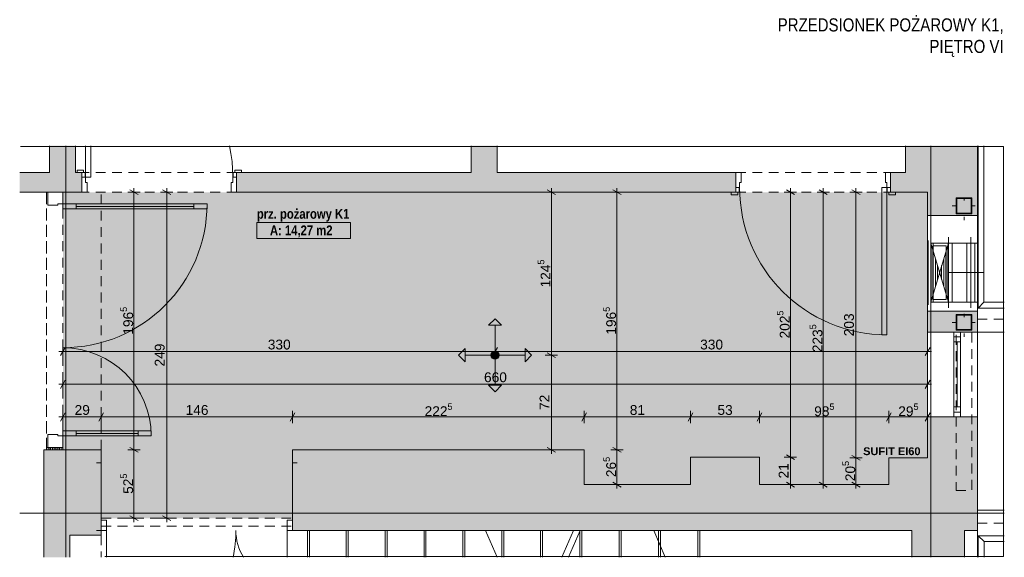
# Paper-space layout 'A-56 UKŁAD SUFITÓW PODWIESZONYCH' of a CAD drawing. Header units: millimetres. Extents: x 0 to 800, y 0 to 594.
# Tile 18 of 27: x 535 to 685, y 187 to 269. Entities that reach past the tile are written whole.
import ezdxf
from ezdxf.xclip import XClip

# ---------------------------------------------------------------- set-up
doc = ezdxf.new("R2010")
doc.units = ezdxf.units.MM
doc.header["$MEASUREMENT"] = 0
doc.header["$XCLIPFRAME"] = 0
for name, pattern in [('DASHDOT', [254, 127, -63.5, 0, -63.5]), ('DASHDOTX2', [1000, 500, -250, 0, -250]), ('DOT2', [3, 0.5, -2.5]), ('GESTRICHELT2', [93.75, 62.5, -31.25]), ('Przer. długie kreski', [2.5, 1.5, -1]), ('PRZERYWANA_DU_A', [550, 350, -200])]:
    doc.linetypes.add(name, pattern=pattern)
for name, color, linetype in [('A_konstrukcja stalowa', 7, 'Continuous'), ('A_sufity projektowane', 7, 'Continuous'), ('A_ściany', 7, 'Continuous'), ('A_ściany proj', 7, 'Continuous'), ('Nowe_A_strefy', 7, 'Continuous'), ('Nowe_A_sufity projektowane opisy', 7, 'Continuous')]:
    doc.layers.add(name, color=color, linetype=linetype)
for name, color, linetype, lineweight, true_color in [('A_konstrukcja stalowa_Nr_pióra__10', 7, 'Continuous', 13, 0x4b4b4b), ('A_konstrukcja_Nr_pióra__10', 7, 'Continuous', 13, 0x4b4b4b), ('A_osie_Nr_pióra__16', 7, 'Continuous', 5, 0x0f0f0f), ('A_sanitarne_Nr_pióra__6', 7, 'Continuous', 13, 0xa9a9a9), ('A_schody_Nr_pióra__10', 7, 'Continuous', 13, 0x4b4b4b), ('A_schody_Nr_pióra__4', 7, 'Continuous', 18, 0x4b4b4b), ('A_sufity projektowane opisy_Nr_pióra__19', 7, 'Continuous', 5, 0x191919), ('A_sufity projektowane opisy_Nr_pióra__8', 7, 'Continuous', 13, 0x4c4c4c), ('A_ściany proj_Nr_pióra__21', 7, 'Continuous', 5, 0xb0b0b0), ('A_ściany_Nr_pióra__10', 7, 'Continuous', 13, 0x4b4b4b), ('A_ściany_Nr_pióra__19', 7, 'Continuous', 5, 0x191919), ('Nowe_A_sufity projektowane opisy_Nr_pióra__19', 7, 'Continuous', 5, 0x191919), ('Okna Archicada_Nr_pióra__19', 7, 'Continuous', 5, 0x191919)]:
    doc.layers.add(name, color=color, linetype=linetype, lineweight=lineweight, true_color=true_color)
for name, color, linetype, lineweight in [('A_opis_Nr_pióra__1', 7, 'Continuous', 20), ('A_strefy_Nr_pióra__1', 7, 'Continuous', 20), ('A_sufity projektowane wymiary_Nr_pióra__1', 7, 'Continuous', 20), ('A_sufity projektowane wymiary_Nr_pióra__2', 8, 'Continuous', 13), ('A_ściany proj_Nr_pióra__1', 7, 'Continuous', 20), ('A_ściany_Nr_pióra__1', 7, 'Continuous', 20), ('Drzwi Archicad_Nr_pióra__1', 7, 'Continuous', 20), ('Drzwi Archicad_Nr_pióra__3', 252, 'Continuous', 13)]:
    doc.layers.add(name, color=color, linetype=linetype, lineweight=lineweight)
doc.styles.add('STYL_AUTOMATYCZNY_1', font='arial.ttf')
doc.styles.add('STYL_AUTOMATYCZNY_2', font='ARIALN.TTF')
doc.styles.add('STYL_AUTOMATYCZNY_3', font='arial.ttf')
doc.styles.add('STYL_AUTOMATYCZNY_4', font='arial.ttf')
doc.styles.add('STYL_AUTOMATYCZNY_5', font='ARIALN.TTF')
pattern_1 = [(0, (-3536.6302, -696.5213), (0, 1), [0, -1])]

# ---------------------------------------------------------------- blocks, each defined once
blk = doc.blocks.new('Rysunek_15_15', base_point=(-3536.63, -696.52))
at = {"layer": 'A_konstrukcja stalowa', "linetype": 'Continuous', "lineweight": 0, "true_color": 0x252525}
h = blk.add_hatch(color=250, dxfattribs=at)
h.paths.add_polyline_path([(677.85, 239.41), (680.25, 239.41), (680.25, 241.81), (677.85, 241.81)])
h.paths.add_polyline_path([(677.95, 239.51), (677.95, 241.71), (680.15, 241.71), (680.15, 239.51)], flags=0)
h = blk.add_hatch(color=250, dxfattribs=at)
h.paths.add_polyline_path([(677.85, 221.61), (680.25, 221.61), (680.25, 224.01), (677.85, 224.01)])
h.paths.add_polyline_path([(677.95, 221.71), (677.95, 223.91), (680.15, 223.91), (680.15, 221.71)], flags=0)
at = {"layer": 'A_sufity projektowane', "linetype": 'Continuous', "lineweight": 0, "true_color": 0x4b4b4b}
h = blk.add_hatch(dxfattribs=at)
h.set_pattern_fill('do_wyburzenia_000f', color=251, style=0, pattern_type=2)
h.set_pattern_definition([(0, (604.728, 215.393), (0, 0.75), [0, -0.75])])
h.paths.add_polyline_path([(541.5, 203.35), (547.34, 203.35), (547.34, 192.89), (576.54, 192.89), (576.54, 203.35), (621.06, 203.35), (621.06, 198.01), (637.28, 198.01), (637.28, 202.21), (647.84, 202.21), (647.84, 198.01), (667.56, 198.01), (667.56, 202.11), (673.5, 202.11), (673.5, 242.69), (541.5, 242.69)])
at = {"layer": 'A_ściany', "linetype": 'Continuous', "lineweight": 0, "true_color": 0x000000}
for points in [[(539.43, 245.69), (543.42, 245.69), (543.42, 249.79), (539.43, 249.79)], [(603.8, 245.69), (607.79, 245.69), (607.79, 249.79), (603.8, 249.79)], [(670.1, 249.79), (670.1, 242.69), (681.1, 242.69), (681.1, 249.79)], [(544.4, 245.69), (534.9, 245.69), (534.9, 242.69), (544.4, 242.69)], [(568, 242.69), (644.24, 242.69), (644.24, 245.69), (568, 245.69)], [(667.84, 245.69), (667.84, 242.69), (670.1, 242.69), (670.1, 245.69)], [(681.1, 242.69), (673.5, 242.69), (673.5, 239.11), (678.5, 239.11), (681.1, 239.11)], [(673.5, 221.31), (681.1, 221.31), (681.1, 224.51), (678.5, 224.51), (673.5, 224.51)], [(673.5, 202.11), (681.1, 191.01), (681.1, 208.39), (673.5, 208.39)], [(547.34, 203.35), (538.56, 203.35), (542.56, 190.29), (547.34, 190.29)], [(542.56, 190.29), (538.56, 203.35), (538.56, 186.91), (542.56, 186.91)], [(621.06, 203.35), (576.54, 203.35), (576.54, 191.01), (621.06, 191.01)], [(647.84, 202.21), (637.28, 202.21), (637.28, 191.01), (647.84, 191.01)], [(673.5, 202.11), (667.56, 202.11), (667.56, 191.01), (681.1, 191.01)], [(637.28, 198.01), (621.06, 198.01), (621.06, 191.01), (637.28, 191.01)], [(667.56, 198.01), (647.84, 198.01), (647.84, 191.01), (667.56, 191.01)], [(671.06, 191.01), (671.06, 186.91), (679.1, 186.91), (679.1, 191.01)]]:
    blk.add_hatch(color=18, dxfattribs=at).paths.add_polyline_path(points)
at = {"layer": 'A_ściany proj', "linetype": 'Continuous', "lineweight": 0, "true_color": 0x4b4b4b}
h = blk.add_hatch(dxfattribs=at)
h.set_pattern_fill('gypsum_000f', color=251, style=0, pattern_type=2)
h.set_pattern_definition(pattern_1)
h.paths.add_polyline_path([(539, 203.35), (539.25, 203.35), (539.25, 203.69), (539, 203.69)])
h = blk.add_hatch(dxfattribs=at)
h.set_pattern_fill('gypsum_000f', color=251, style=0, pattern_type=2)
h.set_pattern_definition(pattern_1)
h.paths.add_polyline_path([(539.5, 203.69), (539.25, 203.69), (539.25, 203.35), (539.5, 203.35)])
h = blk.add_hatch(dxfattribs=at)
h.set_pattern_fill('batt_insulation_000f', color=251, style=0, pattern_type=2)
h.set_pattern_definition([(60, (-3536.63022, -696.52132), (-0.259807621, 0.15), []), (120, (-3536.63022, -696.52132), (0.259807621, 0.15), [])])
h.paths.add_polyline_path([(541, 203.69), (539.5, 203.69), (539.5, 203.35), (541, 203.35)])
h = blk.add_hatch(dxfattribs=at)
h.set_pattern_fill('gypsum_000f', color=251, style=0, pattern_type=2)
h.set_pattern_definition(pattern_1)
h.paths.add_polyline_path([(541, 203.35), (541.25, 203.35), (541.25, 203.69), (541, 203.69)])
h = blk.add_hatch(dxfattribs=at)
h.set_pattern_fill('gypsum_000f', color=251, style=0, pattern_type=2)
h.set_pattern_definition(pattern_1)
h.paths.add_polyline_path([(541.25, 203.69), (541.25, 203.35), (541.5, 203.35), (541.5, 203.69)])
at = {"layer": 'Nowe_A_strefy', "linetype": 'Continuous', "lineweight": 0, "true_color": 0x191919}
blk.add_hatch(color=250, dxfattribs=at).paths.add_polyline_path([(607.46, 218.41, 1), (607.46, 217.17, 0.414214), (608.09, 217.79, 0.414214)])
at = {"layer": 'Nowe_A_sufity projektowane opisy', "linetype": 'Continuous', "lineweight": 0, "true_color": 0x191919}
for points in [[(607.46, 223.37), (606.46, 222.37), (608.46, 222.37)], [(601.89, 217.79), (602.89, 216.79), (602.89, 218.79)], [(613.04, 217.79), (612.04, 218.79), (612.04, 216.79)], [(607.46, 212.21), (608.46, 213.21), (606.46, 213.21)]]:
    blk.add_hatch(color=250, dxfattribs=at).paths.add_polyline_path(points)
at = {"layer": 'A_konstrukcja stalowa_Nr_pióra__10', "color": 251, "linetype": 'DOT2', "lineweight": 13, "true_color": 0x4b4b4b}
for p, q in [((679.05, 238.41), (679.05, 242.81)), ((677.25, 240.61), (680.85, 240.61)), ((679.05, 220.61), (679.05, 225.01)), ((677.25, 222.81), (680.85, 222.81))]:
    blk.add_line(p, q, dxfattribs=at)
at = {"layer": 'A_konstrukcja stalowa_Nr_pióra__10', "color": 251, "linetype": 'Continuous', "lineweight": 13, "true_color": 0x4b4b4b}
for p, q in [((680.25, 241.81), (677.85, 241.81)), ((677.85, 241.81), (677.85, 239.41)), ((677.95, 239.51), (677.95, 241.71)), ((677.95, 241.71), (680.15, 241.71)), ((680.15, 241.71), (680.15, 239.51)), ((680.25, 239.41), (680.25, 241.81)), ((677.85, 239.41), (680.25, 239.41)), ((680.15, 239.51), (677.95, 239.51)), ((680.25, 224.01), (677.85, 224.01)), ((677.85, 224.01), (677.85, 221.61)), ((680.25, 221.61), (680.25, 224.01)), ((677.95, 221.71), (677.95, 223.91)), ((677.95, 223.91), (680.15, 223.91)), ((680.15, 223.91), (680.15, 221.71)), ((677.85, 221.61), (680.25, 221.61)), ((680.15, 221.71), (677.95, 221.71))]:
    blk.add_line(p, q, dxfattribs=at)
at = {"layer": 'A_konstrukcja stalowa_Nr_pióra__10', "color": 251, "linetype": 'Przer. długie kreski', "lineweight": 13, "true_color": 0x4b4b4b, "flags": 128}
blk.add_lwpolyline([(677.85, 197.13), (680.25, 197.13), (680.25, 221.61), (677.85, 221.61)], close=True, dxfattribs=at)
at = {"layer": 'A_konstrukcja_Nr_pióra__10', "color": 251, "linetype": 'Przer. długie kreski', "lineweight": 13, "true_color": 0x4b4b4b}
for p, q in [((539, 203.35), (539, 242.69)), ((547.34, 203.35), (547.34, 242.69)), ((547.34, 190.29), (547.33, 186.91))]:
    blk.add_line(p, q, dxfattribs=at)
at = {"layer": 'A_osie_Nr_pióra__16', "color": 250, "linetype": 'DASHDOTX2', "lineweight": 5, "true_color": 0x0f0f0f}
for p, q in [((541.96, 249.79), (541.96, 186.91)), ((673.96, 249.79), (673.96, 186.91)), ((685.2, 193.63), (534.9, 193.63))]:
    blk.add_line(p, q, dxfattribs=at)
at = {"layer": 'A_sanitarne_Nr_pióra__6', "color": 253, "linetype": 'Continuous', "lineweight": 13, "true_color": 0xa9a9a9}
for p, q in [((681.2, 225), (681.2, 249.79)), ((682.1, 249.79), (682.1, 225.9)), ((673.56, 235.31), (673.56, 225.51)), ((673.96, 225.01), (673.96, 235.81)), ((681.2, 234.91), (673.96, 234.91)), ((673.96, 225.91), (676.66, 234.91)), ((676.66, 225.91), (673.96, 234.91)), ((674.04, 226.18), (674.04, 234.64)), ((676.31, 234.51), (674.31, 234.51)), ((674.31, 234.51), (674.31, 226.31)), ((674.36, 225.91), (674.36, 234.91)), ((676.31, 226.31), (676.31, 234.51)), ((676.58, 226.18), (676.58, 234.64)), ((676.66, 225.01), (676.66, 235.81)), ((676.66, 225.01), (676.66, 235.81)), ((677.26, 225.91), (677.26, 234.91)), ((679.5, 225.91), (679.5, 234.91)), ((680.1, 225.01), (680.1, 235.81)), ((680.7, 225.91), (680.7, 234.91)), ((674.36, 227.23), (674.36, 233.58)), ((676.27, 227.23), (676.27, 233.58)), ((674.68, 228.29), (674.68, 232.53)), ((675, 229.35), (675, 231.47)), ((675.63, 229.35), (675.63, 231.47)), ((675.95, 228.29), (675.95, 232.53)), ((681.2, 225.91), (673.96, 225.91)), ((674.31, 226.31), (676.31, 226.31)), ((681.2, 225), (682.1, 225.9)), ((682.1, 225.9), (685.2, 225.91)), ((682.1, 225.9), (685.2, 225.9)), ((685.2, 225), (681.2, 225)), ((681.22, 190.21), (682.12, 189.31)), ((681.22, 190.21), (681.22, 186.91)), ((685.2, 190.21), (681.22, 190.21)), ((682.12, 186.91), (682.12, 189.31)), ((685.2, 189.31), (682.12, 189.31))]:
    blk.add_line(p, q, dxfattribs=at)
at = {"layer": 'A_sanitarne_Nr_pióra__6', "color": 253, "linetype": 'DASHDOT', "lineweight": 13, "true_color": 0xa9a9a9}
for p, q in [((680.1, 230.41), (676.66, 230.41)), ((676.66, 230.41), (676.66, 230.41)), ((681.2, 230.41), (680.1, 230.41)), ((682.1, 230.41), (681.2, 230.41))]:
    blk.add_line(p, q, dxfattribs=at)
at = {"layer": 'A_schody_Nr_pióra__10', "color": 251, "linetype": 'GESTRICHELT2', "lineweight": 13, "true_color": 0x4b4b4b}
for p, q in [((579.12, 186.91), (579.12, 191.01)), ((585.05, 186.91), (585.05, 191.01)), ((590.98, 186.91), (590.98, 191.01)), ((596.92, 186.91), (596.92, 191.01)), ((602.85, 186.91), (602.85, 191.01)), ((608.78, 186.91), (608.78, 191.01)), ((614.71, 186.91), (614.71, 191.01)), ((620.73, 186.91), (620.73, 191.01)), ((626.72, 186.91), (626.72, 191.01)), ((632.71, 186.91), (632.71, 191.01)), ((638.7, 186.91), (638.7, 191.01))]:
    blk.add_line(p, q, dxfattribs=at)
at = {"layer": 'A_schody_Nr_pióra__4', "color": 251, "linetype": 'Continuous', "lineweight": 18, "true_color": 0x4b4b4b}
for p, q in [((578.82, 186.91), (578.82, 191.01)), ((584.75, 186.91), (584.75, 191.01)), ((590.68, 186.91), (590.68, 191.01)), ((596.62, 186.91), (596.62, 191.01)), ((602.55, 186.91), (602.55, 191.01)), ((606, 191.01), (607.77, 186.91)), ((608.48, 186.91), (608.48, 191.01)), ((614.41, 186.91), (614.41, 191.01)), ((617.68, 186.91), (619.44, 191.01)), ((618.68, 186.91), (620.44, 191.01)), ((620.43, 186.91), (620.43, 191.01)), ((626.42, 186.91), (626.42, 191.01)), ((631.68, 191.01), (633.45, 186.91)), ((632.41, 186.91), (632.41, 191.01)), ((638.4, 186.91), (638.4, 191.01))]:
    blk.add_line(p, q, dxfattribs=at)
at = {"layer": 'A_strefy_Nr_pióra__1', "color": 7, "linetype": 'Continuous', "lineweight": 20}
for p, q in [((571.1, 238.09), (571.1, 235.62)), ((571.1, 238.09), (585.38, 238.09)), ((585.38, 238.09), (585.38, 235.62)), ((571.1, 235.62), (585.38, 235.62))]:
    blk.add_line(p, q, dxfattribs=at)
at = {"layer": 'A_sufity projektowane opisy_Nr_pióra__19', "color": 250, "linetype": 'PRZERYWANA_DU_A', "lineweight": 5, "true_color": 0x191919, "flags": 128}
blk.add_lwpolyline([(535, 249.69), (685.1, 249.69), (685.1, 187.01), (535, 187.01)], close=True, dxfattribs=at)
at = {"layer": 'A_sufity projektowane wymiary_Nr_pióra__1', "color": 7, "linetype": 'Continuous', "lineweight": 20}
for p, q in [((552.96, 242.33), (551.72, 243.05)), ((557.96, 242.33), (556.72, 243.05)), ((616.69, 242.33), (615.44, 243.05)), ((626.69, 242.33), (625.44, 243.05)), ((653.18, 242.33), (651.94, 243.05)), ((658.18, 242.33), (656.94, 243.05)), ((663.18, 242.33), (661.94, 243.05)), ((541.86, 218.97), (541.14, 217.72)), ((607.82, 218.97), (607.1, 217.72)), ((615.44, 218.15), (616.69, 217.43)), ((673.14, 217.72), (673.86, 218.97)), ((541.86, 213.97), (541.14, 212.72)), ((673.14, 212.72), (673.86, 213.97)), ((541.86, 208.97), (541.14, 207.72)), ((547.7, 208.97), (546.98, 207.72)), ((576.9, 208.97), (576.18, 207.72)), ((621.42, 208.97), (620.7, 207.72)), ((637.64, 208.97), (636.92, 207.72)), ((648.2, 208.97), (647.47, 207.72)), ((667.92, 208.97), (667.2, 207.72)), ((673.14, 207.72), (673.86, 208.97)), ((551.72, 203.71), (552.96, 202.99)), ((615.44, 203.71), (616.69, 202.99)), ((625.44, 203.71), (626.69, 202.99)), ((651.94, 202.57), (653.18, 201.85)), ((661.94, 202.47), (663.18, 201.75)), ((625.44, 198.37), (626.69, 197.65)), ((651.94, 198.37), (653.18, 197.65)), ((656.94, 198.37), (658.18, 197.65)), ((661.94, 198.37), (663.18, 197.65)), ((551.72, 193.25), (552.96, 192.53)), ((556.72, 193.25), (557.96, 192.53))]:
    blk.add_line(p, q, dxfattribs=at)
at = {"layer": 'A_sufity projektowane wymiary_Nr_pióra__2', "color": 8, "linetype": 'Continuous', "lineweight": 13}
for p, q in [((553.28, 242.69), (551.4, 242.69)), ((552.34, 242.69), (552.34, 243.3)), ((552.34, 203.35), (552.34, 242.69)), ((558.28, 242.69), (556.4, 242.69)), ((557.34, 242.69), (557.34, 243.3)), ((557.34, 192.89), (557.34, 242.69)), ((617, 242.69), (615.12, 242.69)), ((616.06, 242.69), (616.06, 243.3)), ((616.06, 217.79), (616.06, 242.69)), ((627, 242.69), (625.12, 242.69)), ((626.06, 242.69), (626.06, 243.3)), ((626.06, 203.35), (626.06, 242.69)), ((653.5, 242.69), (651.62, 242.69)), ((652.56, 242.69), (652.56, 243.3)), ((652.56, 202.21), (652.56, 242.69)), ((658.5, 242.69), (656.62, 242.69)), ((657.56, 242.69), (657.56, 243.3)), ((657.56, 198.01), (657.56, 242.69)), ((663.5, 242.69), (661.62, 242.69)), ((662.56, 242.69), (662.56, 243.3)), ((662.56, 202.11), (662.56, 242.69)), ((540.89, 218.35), (541.5, 218.35)), ((541.5, 217.41), (541.5, 219.29)), ((541.5, 218.35), (607.46, 218.35)), ((607.46, 217.41), (607.46, 219.29)), ((607.46, 218.35), (673.5, 218.35)), ((673.5, 217.41), (673.5, 219.29)), ((673.5, 218.35), (674.11, 218.35)), ((617, 217.79), (615.12, 217.79)), ((616.06, 203.35), (616.06, 217.79)), ((541.5, 212.41), (541.5, 214.29)), ((673.5, 212.41), (673.5, 214.29)), ((540.89, 213.35), (541.5, 213.35)), ((541.5, 213.35), (673.5, 213.35)), ((673.5, 213.35), (674.11, 213.35)), ((541.5, 207.41), (541.5, 209.29)), ((547.34, 207.41), (547.34, 209.29)), ((576.54, 207.41), (576.54, 209.29)), ((621.06, 207.41), (621.06, 209.29)), ((637.28, 207.41), (637.28, 209.29)), ((647.84, 207.41), (647.84, 209.29)), ((667.56, 207.41), (667.56, 209.29)), ((673.5, 207.41), (673.5, 209.29)), ((540.89, 208.35), (541.5, 208.35)), ((541.5, 208.35), (547.34, 208.35)), ((547.34, 208.35), (576.54, 208.35)), ((576.54, 208.35), (621.06, 208.35)), ((621.06, 208.35), (637.28, 208.35)), ((637.28, 208.35), (647.84, 208.35)), ((647.84, 208.35), (667.56, 208.35)), ((667.56, 208.35), (673.5, 208.35)), ((673.5, 208.35), (674.11, 208.35)), ((553.28, 203.35), (551.4, 203.35)), ((552.34, 192.89), (552.34, 203.35)), ((617, 203.35), (615.12, 203.35)), ((616.06, 202.74), (616.06, 203.35)), ((627, 203.35), (625.12, 203.35)), ((626.06, 198.01), (626.06, 203.35)), ((653.5, 202.21), (651.62, 202.21)), ((652.56, 198.01), (652.56, 202.21)), ((663.5, 202.11), (661.62, 202.11)), ((662.56, 198.01), (662.56, 202.11)), ((627, 198.01), (625.12, 198.01)), ((626.06, 197.4), (626.06, 198.01)), ((653.5, 198.01), (651.62, 198.01)), ((652.56, 197.4), (652.56, 198.01)), ((658.5, 198.01), (656.62, 198.01)), ((657.56, 197.4), (657.56, 198.01)), ((663.5, 198.01), (661.62, 198.01)), ((662.56, 197.4), (662.56, 198.01)), ((553.28, 192.89), (551.4, 192.89)), ((552.34, 192.28), (552.34, 192.89)), ((558.28, 192.89), (556.4, 192.89)), ((557.34, 192.28), (557.34, 192.89))]:
    blk.add_line(p, q, dxfattribs=at)
at = {"layer": 'A_ściany proj_Nr_pióra__1', "color": 7, "linetype": 'Continuous', "lineweight": 20, "flags": 128}
for points in [[(539, 203.69), (539, 203.35)], [(541.5, 203.35), (541.5, 203.69)]]:
    blk.add_lwpolyline(points, dxfattribs=at)
at = {"layer": 'A_ściany proj_Nr_pióra__21', "color": 253, "linetype": 'Continuous', "lineweight": 5, "true_color": 0xb0b0b0}
for p, q in [((539.2, 242.69), (539, 242.69)), ((539.25, 242.69), (539.2, 242.69)), ((539.5, 242.69), (539.25, 242.69)), ((541, 242.69), (539.5, 242.69)), ((541.25, 242.69), (541, 242.69)), ((541.5, 242.69), (541.25, 242.69)), ((539.2, 203.69), (539, 203.69)), ((539.25, 203.69), (539.2, 203.69)), ((539.25, 203.69), (539.25, 203.35)), ((539.5, 203.69), (539.25, 203.69)), ((539.5, 203.69), (539.5, 203.35)), ((541, 203.69), (539.5, 203.69)), ((541, 203.35), (541, 203.69)), ((541.25, 203.69), (541, 203.69)), ((541.25, 203.35), (541.25, 203.69)), ((541.5, 203.69), (541.25, 203.69))]:
    blk.add_line(p, q, dxfattribs=at)
at = {"layer": 'A_ściany proj_Nr_pióra__21', "color": 253, "linetype": 'Continuous', "lineweight": 5, "true_color": 0xb0b0b0, "flags": 128}
for points in [[(539, 203.35), (539.25, 203.35)], [(539.25, 203.35), (539.5, 203.35)], [(539.5, 203.35), (541, 203.35)], [(541, 203.35), (541.25, 203.35)], [(541.25, 203.35), (541.5, 203.35)]]:
    blk.add_lwpolyline(points, dxfattribs=at)
at = {"layer": 'A_ściany_Nr_pióra__1', "color": 7, "linetype": 'Continuous', "lineweight": 20}
for p, q in [((544.4, 245.69), (543.66, 245.69)), ((544.4, 244.99), (544.4, 245.69)), ((568, 245.69), (568.74, 245.69)), ((568, 244.99), (568, 245.69)), ((644.24, 245.69), (644.24, 243.39)), ((667.84, 245.69), (667.84, 243.39)), ((544.4, 242.69), (544.4, 244.99)), ((568, 242.69), (568, 244.99)), ((644.24, 242.69), (643.5, 242.69)), ((644.24, 243.39), (644.24, 242.69)), ((667.84, 243.39), (667.84, 242.69)), ((667.84, 242.69), (668.58, 242.69)), ((678.5, 239.11), (673.5, 239.11)), ((678.5, 239.11), (681.1, 239.11)), ((678.5, 224.51), (673.5, 224.51)), ((678.5, 224.51), (681.1, 224.51)), ((681.1, 221.31), (673.5, 221.31)), ((681.1, 208.39), (673.5, 208.39)), ((547.34, 201.35), (546.6, 201.35)), ((547.34, 192.61), (547.34, 201.35)), ((576.54, 201.35), (577.28, 201.35)), ((576.54, 192.61), (576.54, 201.35)), ((547.34, 191.01), (547.34, 192.61)), ((576.54, 191.01), (576.54, 192.61)), ((547.34, 191.01), (546.6, 191.01)), ((576.54, 191.01), (577.28, 191.01)), ((681.1, 191.01), (681.1, 186.91))]:
    blk.add_line(p, q, dxfattribs=at)
at = {"layer": 'A_ściany_Nr_pióra__1', "color": 7, "linetype": 'Continuous', "lineweight": 20, "flags": 128}
for points in [[(539.43, 249.79), (539.43, 245.69)], [(543.42, 245.69), (543.42, 249.79)], [(603.8, 249.79), (603.8, 245.69)], [(607.79, 245.69), (607.79, 249.79)], [(670.1, 249.79), (670.1, 245.69)], [(681.1, 242.69), (681.1, 249.79)], [(539.43, 245.69), (534.9, 245.69)], [(544.4, 245.69), (543.42, 245.69)], [(603.8, 245.69), (568, 245.69)], [(644.24, 245.69), (607.79, 245.69)], [(670.1, 245.69), (667.84, 245.69)], [(534.9, 242.69), (544.4, 242.69)], [(568, 242.69), (644.24, 242.69)], [(667.84, 242.69), (670.1, 242.69)], [(670.1, 242.69), (673.5, 242.69)], [(673.5, 242.69), (673.5, 239.11)], [(681.1, 239.11), (681.1, 242.69)], [(673.5, 224.51), (673.5, 221.31)], [(681.1, 221.31), (681.1, 224.51)], [(673.5, 208.39), (673.5, 202.11)], [(681.1, 191.01), (681.1, 208.39)], [(547.34, 203.35), (538.56, 203.35)], [(538.56, 203.35), (538.56, 186.91)], [(547.34, 190.29), (547.34, 203.35)], [(621.06, 203.35), (576.54, 203.35)], [(576.54, 203.35), (576.54, 191.01)], [(621.06, 198.01), (621.06, 203.35)], [(647.84, 202.21), (637.28, 202.21)], [(637.28, 202.21), (637.28, 198.01)], [(647.84, 198.01), (647.84, 202.21)], [(673.5, 202.11), (667.56, 202.11)], [(667.56, 202.11), (667.56, 198.01)], [(637.28, 198.01), (621.06, 198.01)], [(667.56, 198.01), (647.84, 198.01)], [(576.54, 191.01), (621.06, 191.01)], [(621.06, 191.01), (637.28, 191.01)], [(637.28, 191.01), (647.84, 191.01)], [(647.84, 191.01), (667.56, 191.01)], [(667.56, 191.01), (671.06, 191.01)], [(671.06, 191.01), (671.06, 186.91)], [(671.06, 186.91), (671.06, 191.01)], [(679.1, 191.01), (681.1, 191.01)], [(679.1, 186.91), (679.1, 191.01)], [(542.56, 190.29), (547.34, 190.29)], [(542.56, 186.91), (542.56, 190.29)]]:
    blk.add_lwpolyline(points, dxfattribs=at)
at = {"layer": 'A_ściany_Nr_pióra__10', "color": 251, "linetype": 'Przer. długie kreski', "lineweight": 13, "true_color": 0x4b4b4b}
for p, q in [((681.1, 223.31), (685.2, 223.31)), ((547.34, 192.89), (576.54, 192.89)), ((547.34, 191.69), (576.54, 191.69)), ((681.1, 192.11), (685.2, 192.11))]:
    blk.add_line(p, q, dxfattribs=at)
at = {"layer": 'A_ściany_Nr_pióra__10', "color": 251, "linetype": 'Continuous', "lineweight": 13, "true_color": 0x4b4b4b}
for p, q in [((681.1, 221.31), (685.2, 221.31)), ((681.1, 194.11), (685.2, 194.11))]:
    blk.add_line(p, q, dxfattribs=at)
at = {"layer": 'A_ściany_Nr_pióra__19', "color": 250, "linetype": 'Continuous', "lineweight": 5, "true_color": 0x191919}
for p, q in [((673.5, 221.31), (673.5, 208.39)), ((681.1, 208.39), (681.1, 221.31))]:
    blk.add_line(p, q, dxfattribs=at)
at = {"layer": 'Drzwi Archicad_Nr_pióra__1', "color": 7, "linetype": 'Continuous', "lineweight": 20}
for p, q in [((547.34, 201.35), (546.6, 201.35)), ((547.34, 201.35), (546.6, 201.35)), ((547.34, 192.61), (547.34, 201.35)), ((547.34, 192.61), (547.34, 201.35)), ((576.54, 192.61), (576.54, 201.35)), ((576.54, 192.61), (576.54, 201.35)), ((576.54, 201.35), (577.28, 201.35)), ((576.54, 201.35), (577.28, 201.35)), ((548.14, 192.61), (547.34, 192.61)), ((547.34, 192.61), (547.34, 191.01)), ((547.34, 191.01), (547.34, 192.61)), ((547.34, 191.01), (547.34, 192.61)), ((548.14, 191.01), (548.14, 192.61)), ((576.54, 192.61), (575.74, 192.61)), ((575.74, 192.61), (575.74, 191.01)), ((576.54, 191.01), (576.54, 192.61)), ((576.54, 191.01), (576.54, 192.61)), ((576.54, 191.01), (576.54, 192.61)), ((547.34, 191.01), (546.6, 191.01)), ((547.34, 191.01), (546.6, 191.01)), ((547.34, 191.01), (548.14, 191.01)), ((548.14, 191.01), (548.14, 186.91)), ((575.74, 191.01), (576.54, 191.01)), ((575.74, 191.01), (575.74, 186.91)), ((576.54, 191.01), (577.28, 191.01)), ((576.54, 191.01), (577.28, 191.01))]:
    blk.add_line(p, q, dxfattribs=at)
for centre, radius, start, end in [((548.14, 191.01), 19.76, 348.0247, 0), ((575.74, 191.01), 7.84, 180, 211.5305)]:
    blk.add_arc(centre, radius, start, end, dxfattribs=at)
at = {"layer": 'Drzwi Archicad_Nr_pióra__3', "color": 252, "linetype": 'Continuous', "lineweight": 13}
for p, q in [((544.96, 249.79), (544.96, 244.99)), ((545.76, 244.99), (545.76, 249.79)), ((543.66, 245.69), (543.66, 246.07)), ((543.66, 246.07), (544.66, 246.07)), ((544.66, 245.69), (543.66, 245.69)), ((544.4, 245.69), (543.66, 245.69)), ((544.4, 245.69), (543.66, 245.69)), ((544.4, 244.99), (544.4, 245.69)), ((544.4, 245.69), (544.9, 245.69)), ((544.4, 244.99), (544.4, 245.69)), ((544.4, 244.99), (544.4, 245.69)), ((544.66, 246.07), (544.66, 245.69)), ((544.9, 245.69), (544.9, 244.99)), ((567.5, 244.99), (567.5, 245.69)), ((567.5, 245.69), (568, 245.69)), ((567.74, 246.07), (568.74, 246.07)), ((567.74, 245.69), (567.74, 246.07)), ((568.74, 245.69), (567.74, 245.69)), ((568, 245.69), (568, 244.99)), ((568, 244.99), (568, 245.69)), ((568, 244.99), (568, 245.69)), ((568, 245.69), (568.74, 245.69)), ((568, 245.69), (568.74, 245.69)), ((568.74, 246.07), (568.74, 245.69)), ((644.24, 243.39), (644.24, 245.69)), ((644.24, 245.69), (645.04, 245.69)), ((644.24, 245.69), (644.24, 243.39)), ((644.24, 245.69), (644.24, 243.39)), ((645.04, 245.69), (645.04, 244.19)), ((667.04, 244.19), (667.04, 245.69)), ((667.04, 245.69), (667.84, 245.69)), ((667.84, 245.69), (667.84, 243.39)), ((667.84, 245.69), (667.84, 243.39)), ((667.84, 245.69), (667.84, 243.39)), ((544.9, 244.99), (544.4, 244.99)), ((544.4, 242.69), (544.4, 244.99)), ((544.4, 244.99), (544.96, 244.99)), ((544.4, 242.69), (544.4, 244.99)), ((544.4, 242.69), (544.4, 244.99)), ((544.96, 244.99), (544.96, 244.19)), ((544.96, 244.99), (545.76, 244.99)), ((544.96, 244.19), (545.2, 244.19)), ((545.2, 244.19), (545.2, 242.69)), ((567.2, 242.69), (567.2, 244.19)), ((567.2, 244.19), (567.44, 244.19)), ((567.44, 244.19), (567.44, 244.99)), ((567.44, 244.99), (568, 244.99)), ((568, 244.99), (567.5, 244.99)), ((568, 244.99), (568, 242.69)), ((568, 242.69), (568, 244.99)), ((568, 242.69), (568, 244.99)), ((645.04, 244.19), (644.8, 244.19)), ((644.8, 244.19), (644.8, 243.39)), ((667.28, 244.19), (667.04, 244.19)), ((667.28, 243.39), (667.28, 244.19)), ((539.2, 242.69), (539, 242.69)), ((539.2, 242.69), (541.5, 242.69)), ((539.2, 240.69), (539.2, 242.69)), ((539.25, 242.69), (539.2, 242.69)), ((539.25, 242.69), (539.2, 242.69)), ((539.5, 242.69), (539.25, 242.69)), ((539.5, 242.69), (539.25, 242.69)), ((541, 242.69), (539.5, 242.69)), ((541, 242.69), (539.5, 242.69)), ((541.25, 242.69), (541, 242.69)), ((541.25, 242.69), (541, 242.69)), ((541.5, 242.69), (541.25, 242.69)), ((541.5, 242.69), (541.25, 242.69)), ((541.5, 242.69), (541.5, 240.93)), ((545.2, 242.69), (544.4, 242.69)), ((568, 242.69), (567.2, 242.69)), ((643.5, 242.31), (643.5, 242.69)), ((643.5, 242.69), (644.5, 242.69)), ((644.24, 242.69), (643.5, 242.69)), ((644.24, 242.69), (643.5, 242.69)), ((644.5, 242.31), (643.5, 242.31)), ((644.24, 242.69), (644.24, 243.39)), ((644.24, 243.39), (644.74, 243.39)), ((644.8, 243.39), (644.24, 243.39)), ((644.24, 243.39), (644.24, 242.69)), ((644.24, 243.39), (644.24, 242.69)), ((644.74, 242.69), (644.24, 242.69)), ((644.5, 242.69), (644.5, 242.31)), ((644.74, 243.39), (644.74, 242.69)), ((667.28, 243.39), (666.48, 243.39)), ((666.48, 243.39), (666.48, 220.91)), ((667.84, 243.39), (667.28, 243.39)), ((667.28, 220.91), (667.28, 243.39)), ((667.34, 242.69), (667.34, 243.39)), ((667.34, 243.39), (667.84, 243.39)), ((667.84, 242.69), (667.34, 242.69)), ((667.58, 242.69), (668.58, 242.69)), ((667.58, 242.31), (667.58, 242.69)), ((668.58, 242.31), (667.58, 242.31)), ((667.84, 243.39), (667.84, 242.69)), ((667.84, 243.39), (667.84, 242.69)), ((667.84, 243.39), (667.84, 242.69)), ((667.84, 242.69), (668.58, 242.69)), ((667.84, 242.69), (668.58, 242.69)), ((668.58, 242.69), (668.58, 242.31)), ((540.7, 240.69), (539.2, 240.69)), ((541.5, 240.93), (540.7, 240.93)), ((540.7, 240.93), (540.7, 240.69)), ((543.5, 240.93), (541.5, 240.93)), ((541.5, 240.93), (541.5, 240.13)), ((543.5, 240.13), (543.5, 240.93)), ((561.5, 240.53), (543.5, 240.53)), ((563.5, 240.93), (561.5, 240.93)), ((561.5, 240.93), (561.5, 240.13)), ((563.5, 240.13), (563.5, 240.93)), ((541.5, 240.13), (543.5, 240.13)), ((561.5, 240.13), (563.5, 240.13)), ((666.48, 220.91), (667.28, 220.91)), ((541.5, 206.25), (543.5, 206.25)), ((541.5, 205.45), (541.5, 206.25)), ((543.5, 206.25), (543.5, 205.45)), ((552.98, 205.45), (552.98, 206.25)), ((552.98, 206.25), (554.98, 206.25)), ((554.98, 206.25), (554.98, 205.45)), ((539.2, 205.69), (540.7, 205.69)), ((539.2, 203.69), (539.2, 205.69)), ((540.7, 205.69), (540.7, 205.45)), ((540.7, 205.45), (541.5, 205.45)), ((541.5, 205.45), (541.5, 203.69)), ((543.5, 205.45), (541.5, 205.45)), ((552.98, 205.85), (543.5, 205.85)), ((554.98, 205.45), (552.98, 205.45)), ((539.2, 203.69), (539, 203.69)), ((541.5, 203.69), (539.2, 203.69)), ((539.25, 203.69), (539.2, 203.69)), ((539.25, 203.69), (539.2, 203.69)), ((539.5, 203.69), (539.25, 203.69)), ((539.5, 203.69), (539.25, 203.69)), ((541, 203.69), (539.5, 203.69)), ((541, 203.69), (539.5, 203.69)), ((541.25, 203.69), (541, 203.69)), ((541.25, 203.69), (541, 203.69)), ((541.5, 203.69), (541.25, 203.69)), ((541.5, 203.69), (541.25, 203.69))]:
    blk.add_line(p, q, dxfattribs=at)
at = {"layer": 'Drzwi Archicad_Nr_pióra__3', "color": 252, "linetype": 'Przer. długie kreski', "lineweight": 13}
for p, q in [((568, 245.69), (544.4, 245.69)), ((644.24, 245.69), (667.84, 245.69)), ((539, 203.69), (539, 242.69)), ((541.5, 203.69), (541.5, 242.69)), ((568, 242.69), (544.4, 242.69)), ((644.24, 242.69), (667.84, 242.69))]:
    blk.add_line(p, q, dxfattribs=at)
at = {"layer": 'Drzwi Archicad_Nr_pióra__3', "color": 252, "linetype": 'Continuous', "lineweight": 13, "flags": 128}
for points in [[(561.5, 240.93), (543.5, 240.93), (543.5, 240.53), (561.5, 240.53)], [(561.5, 240.53), (543.5, 240.53), (543.5, 240.13), (561.5, 240.13)], [(552.98, 205.85), (543.5, 205.85), (543.5, 206.25), (552.98, 206.25)], [(552.98, 205.45), (543.5, 205.45), (543.5, 205.85), (552.98, 205.85)]]:
    blk.add_lwpolyline(points, close=True, dxfattribs=at)
at = {"layer": 'Drzwi Archicad_Nr_pióra__3', "color": 252, "linetype": 'Continuous', "lineweight": 13}
for centre, radius, start, end in [((544.96, 244.99), 22.48, 0, 12.3289), ((667.28, 243.39), 22.48, 180, 270), ((541.5, 240.93), 22, 270, 0), ((541.5, 205.45), 13.48, 0, 90)]:
    blk.add_arc(centre, radius, start, end, dxfattribs=at)
at = {"layer": 'Nowe_A_sufity projektowane opisy_Nr_pióra__19', "color": 250, "linetype": 'Continuous', "lineweight": 5, "true_color": 0x191919}
for p, q in [((607.46, 223.37), (606.46, 222.37)), ((607.46, 223.37), (608.46, 222.37)), ((608.46, 222.37), (606.46, 222.37)), ((607.46, 217.79), (607.46, 222.37)), ((601.89, 217.79), (602.89, 218.79)), ((602.89, 218.79), (602.89, 216.79)), ((612.04, 216.79), (612.04, 218.79)), ((613.04, 217.79), (612.04, 218.79)), ((601.89, 217.79), (602.89, 216.79)), ((607.46, 217.79), (602.89, 217.79)), ((607.46, 217.79), (612.04, 217.79)), ((607.46, 217.79), (607.46, 213.21)), ((613.04, 217.79), (612.04, 216.79)), ((606.46, 213.21), (608.46, 213.21)), ((607.46, 212.21), (606.46, 213.21)), ((607.46, 212.21), (608.46, 213.21))]:
    blk.add_line(p, q, dxfattribs=at)
blk.add_circle((607.46, 217.79), 0.623, dxfattribs=at)
blk.add_circle((607.46, 217.79), 0.623, dxfattribs=at)
at = {"layer": 'Okna Archicada_Nr_pióra__19', "color": 250, "linetype": 'Continuous', "lineweight": 5, "true_color": 0x191919}
for p, q in [((678.5, 239.11), (673.5, 239.11)), ((673.5, 224.51), (673.5, 239.11)), ((678.5, 239.11), (681.1, 239.11)), ((681.1, 224.51), (681.1, 239.11)), ((678.5, 224.51), (673.5, 224.51)), ((678.5, 224.51), (681.1, 224.51)), ((677.5, 208.39), (677.5, 221.31)), ((677.5, 221.31), (678.5, 221.31)), ((678.5, 221.31), (678.5, 208.39)), ((678.5, 220.61), (677.5, 220.61)), ((677.5, 219.81), (678.5, 219.81)), ((678, 209.89), (678, 219.81)), ((677.5, 209.89), (678.5, 209.89)), ((678.5, 209.09), (677.5, 209.09)), ((678.5, 208.39), (677.5, 208.39))]:
    blk.add_line(p, q, dxfattribs=at)
at = {"layer": 'A_strefy_Nr_pióra__1', "color": 7, "linetype": 'Continuous', "lineweight": 20, "char_height": 1.5, "attachment_point": 1, "style": 'STYL_AUTOMATYCZNY_5'}
for s, insert in [('\\A1;{\\pql;\\fArial Narrow|b1|i0|c238|p0;\\W1.000000;prz. pożarowy K1}', (571.1, 240.14)), ('\\A1;{\\pql;\\fArial Narrow|b1|i0|c238|p0;\\W1.000000;A: 14,27 m2}', (573.1, 237.62))]:
    blk.add_mtext(s, dxfattribs=dict(at, insert=insert))
at = {"layer": 'A_sufity projektowane opisy_Nr_pióra__8', "color": 251, "linetype": 'Continuous', "lineweight": 13, "true_color": 0x4c4c4c, "insert": (668.03, 203.11), "char_height": 1.2, "attachment_point": 5, "style": 'STYL_AUTOMATYCZNY_3'}
blk.add_mtext('\\A1;{\\pqc;\\fArial|b1|i0|c238|p0;\\W1.000000;SUFIT EI\\fArial|b1|i0|c238|p0;\\W1.000000;6\\fArial|b1|i0|c238|p0;\\W1.000000;0}', dxfattribs=at)
at = {"layer": 'A_sufity projektowane wymiary_Nr_pióra__1', "color": 7, "linetype": 'Continuous', "lineweight": 20, "char_height": 1.5, "attachment_point": 7, "rotation": 90, "style": 'STYL_AUTOMATYCZNY_1'}
for s, insert in [('\\A1;{\\pql;\\fArial|b0|i0|c238|p0;\\W1.000000;124\\fArial|b0|i0|c238|p0;\\W1.000000;\\A1{\\H.66x;\\S5^  ;}}', (616.36, 228.14)), ('\\A1;{\\pql;\\fArial|b0|i0|c238|p0;\\W1.000000;196\\fArial|b0|i0|c238|p0;\\W1.000000;\\A1{\\H.66x;\\S5^  ;}}', (552.65, 220.92)), ('\\A1;{\\pql;\\fArial|b0|i0|c238|p0;\\W1.000000;196\\fArial|b0|i0|c238|p0;\\W1.000000;\\A1{\\H.66x;\\S5^  ;}}', (626.37, 220.92)), ('\\A1;{\\pql;\\fArial|b0|i0|c238|p0;\\W1.000000;202\\fArial|b0|i0|c238|p0;\\W1.000000;\\A1{\\H.66x;\\S5^  ;}}', (652.87, 220.35)), ('\\A1;{\\pql;\\fArial|b0|i0|c238|p0;\\W1.000000;223\\fArial|b0|i0|c238|p0;\\W1.000000;\\A1{\\H.66x;\\S5^  ;}}', (657.87, 218.25)), ('\\A1;{\\pql;\\fArial|b0|i0|c238|p0;\\W1.000000;26\\fArial|b0|i0|c238|p0;\\W1.000000;\\A1{\\H.66x;\\S5^  ;}}', (626.37, 199.16)), ('\\A1;{\\pql;\\fArial|b0|i0|c238|p0;\\W1.000000;20\\fArial|b0|i0|c238|p0;\\W1.000000;\\A1{\\H.66x;\\S5^  ;}}', (662.87, 198.54)), ('\\A1;{\\pql;\\fArial|b0|i0|c238|p0;\\W1.000000;52\\fArial|b0|i0|c238|p0;\\W1.000000;\\A1{\\H.66x;\\S5^  ;}}', (552.65, 196.6))]:
    blk.add_mtext(s, dxfattribs=dict(at, insert=insert))
at = {"layer": 'A_sufity projektowane wymiary_Nr_pióra__1', "color": 7, "linetype": 'Continuous', "lineweight": 20, "char_height": 1.5, "attachment_point": 7, "rotation": 90, "style": 'STYL_AUTOMATYCZNY_4'}
for s, insert, width in [('\\A1;{\\pql;\\fArial|b0|i0|c238|p0;\\W1.000000;203}', (662.26, 220.68), 3.4323), ('\\A1;{\\pql;\\fArial|b0|i0|c238|p0;\\W1.000000;249}', (557.04, 216.07), 3.4323), ('\\A1;{\\pql;\\fArial|b0|i0|c238|p0;\\W1.000000;72}', (615.76, 209.42), 2.2882), ('\\A1;{\\pql;\\fArial|b0|i0|c238|p0;\\W1.000000;21}', (652.26, 198.96), 2.2882)]:
    blk.add_mtext(s, dxfattribs=dict(at, insert=insert, width=width))
at = {"layer": 'A_sufity projektowane wymiary_Nr_pióra__1', "color": 7, "linetype": 'Continuous', "lineweight": 20, "char_height": 1.5, "attachment_point": 7, "style": 'STYL_AUTOMATYCZNY_4'}
for s, insert, width in [('\\A1;{\\pql;\\fArial|b0|i0|c238|p0;\\W1.000000;330}', (572.77, 218.65), 3.4323), ('\\A1;{\\pql;\\fArial|b0|i0|c238|p0;\\W1.000000;330}', (638.77, 218.65), 3.4323), ('\\A1;{\\pql;\\fArial|b0|i0|c238|p0;\\W1.000000;660}', (605.78, 213.65), 3.4323), ('\\A1;{\\pql;\\fArial|b0|i0|c238|p0;\\W1.000000;29}', (543.28, 208.65), 2.2882), ('\\A1;{\\pql;\\fArial|b0|i0|c238|p0;\\W1.000000;146}', (560.22, 208.65), 3.4323), ('\\A1;{\\pql;\\fArial|b0|i0|c238|p0;\\W1.000000;81}', (628.03, 208.65), 2.2882), ('\\A1;{\\pql;\\fArial|b0|i0|c238|p0;\\W1.000000;53}', (641.41, 208.65), 2.2882)]:
    blk.add_mtext(s, dxfattribs=dict(at, insert=insert, width=width))
at = {"layer": 'A_sufity projektowane wymiary_Nr_pióra__1', "color": 7, "linetype": 'Continuous', "lineweight": 20, "char_height": 1.5, "attachment_point": 7, "style": 'STYL_AUTOMATYCZNY_1'}
for s, insert in [('\\A1;{\\pql;\\fArial|b0|i0|c238|p0;\\W1.000000;222\\fArial|b0|i0|c238|p0;\\W1.000000;\\A1{\\H.66x;\\S5^  ;}}', (596.71, 208.05)), ('\\A1;{\\pql;\\fArial|b0|i0|c238|p0;\\W1.000000;98\\fArial|b0|i0|c238|p0;\\W1.000000;\\A1{\\H.66x;\\S5^  ;}}', (656.18, 208.04)), ('\\A1;{\\pql;\\fArial|b0|i0|c238|p0;\\W1.000000;29\\fArial|b0|i0|c238|p0;\\W1.000000;\\A1{\\H.66x;\\S5^  ;}}', (669.01, 208.04))]:
    blk.add_mtext(s, dxfattribs=dict(at, insert=insert))

psp = doc.layouts.new('A-56 UKŁAD SUFITÓW PODWIESZONYCH')

# ---------------------------------------------------------------- block references
at = {"color": 37, "linetype": 'Continuous', "lineweight": 5, "true_color": 0x656532}
ref = psp.add_blockref('Rysunek_15_15', (-3536.63, -696.52), dxfattribs=at)
XClip(ref).set_block_clipping_path([(534.8999994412, 186.9083445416), (685.1999994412, 249.7883445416)])

# ---------------------------------------------------------------- texts
at = {"layer": 'A_opis_Nr_pióra__1', "color": 7, "linetype": 'Continuous', "lineweight": 20, "insert": (685.1, 263.36), "char_height": 2, "width": 42.7972, "attachment_point": 9, "line_spacing_factor": 0.987261, "style": 'STYL_AUTOMATYCZNY_2'}
psp.add_mtext('\\A1;{\\pqr;\\fArial Narrow|b0|i0|c238|p0;\\W1.000000;PRZEDSIONEK POŻAROWY K1, PIĘTRO V\\fArial Narrow|b0|i0|c238|p0;\\W1.000000;I}', dxfattribs=at)

doc.saveas('drawing.dxf')
